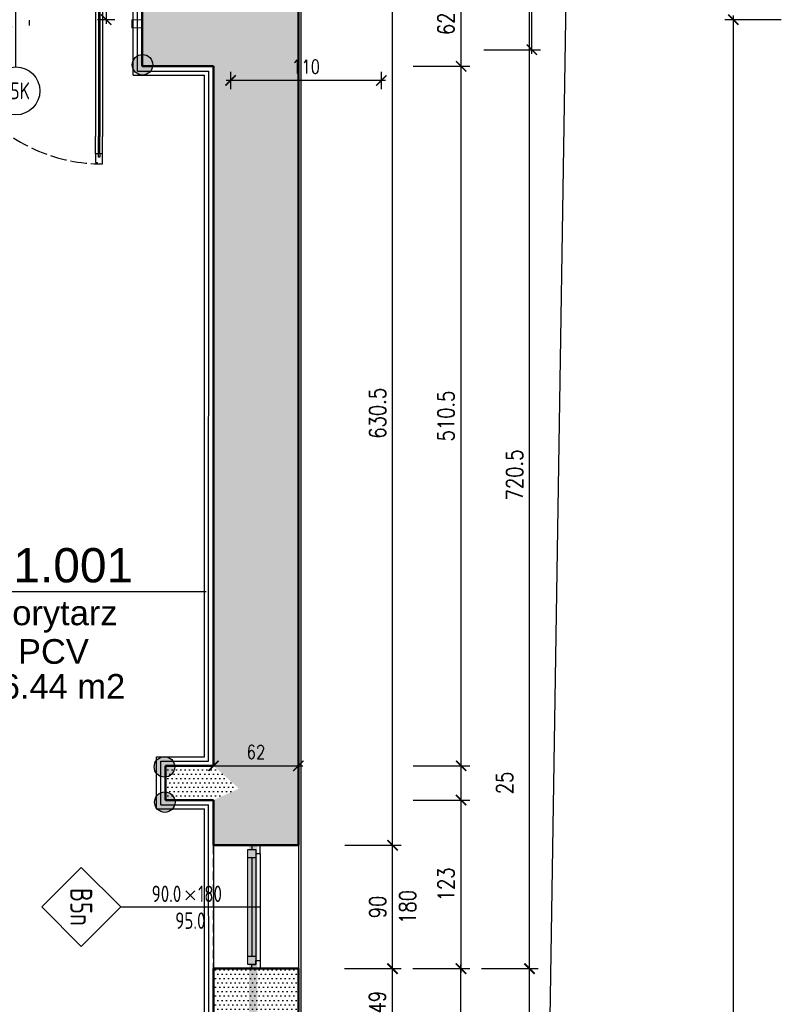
# Model space of a CAD drawing. Header units: millimetres. Extents: x 509 to 7952, y 243 to 5804.
# Tile 27 of 54: x 5450 to 6006, y 1627 to 2345. Entities that reach past the tile are written whole.
import ezdxf
from ezdxf.enums import TextEntityAlignment as Align

# ---------------------------------------------------------------- set-up
doc = ezdxf.new("R2010")
doc.units = ezdxf.units.MM
for name, pattern in [('ACAD_ISO02W100', [15, 12, -3]), ('DIVIDE', [31.75, 12.7, -6.35, 0, -6.35, 0, -6.35]), ('HIDDEN', [9.525, 6.35, -3.175])]:
    doc.linetypes.add(name, pattern=pattern)
for name, color, linetype in [('WK-Drzwi', 9, 'Continuous'), ('WK-EtykDrzwi', 11, 'Continuous'), ('WK-EtykOkna', 11, 'Continuous'), ('WK-EtykPow', 173, 'Continuous'), ('WK-Okna', 143, 'Continuous'), ('WK-Poręcze', 252, 'Continuous'), ('WK-PPoż', 1, 'Continuous'), ('WK-Wymiary', 8, 'Continuous'), ('WK-Ściany', 7, 'Continuous')]:
    doc.layers.add(name, color=color, linetype=linetype)
doc.layers.add('WK-Pomieszczenia', color=173, linetype='Continuous', plot=False)
doc.layers.add('WK-widok', color=8, linetype='Continuous', lineweight=0)
doc.layers.add('WK-Wyburzenia', color=6, linetype='Continuous', lineweight=5)
doc.styles.add('Arial', font='micross.ttf', dxfattribs={"width": 0.9})
doc.styles.add('iso cp', font='isocpeur.ttf')
doc.styles.add('RomanS-Narrow', font='romans.shx', dxfattribs={"width": 0.8})
doc.styles.get("Standard").update_dxf_attribs({"font": 'ARIAL.TTF'})
doc.dimstyles.new('AEC Dimension 1-50', dxfattribs={"dimtxt": 12, "dimasz": 0.075, "dimexe": 6.25, "dimexo": 0, "dimgap": 5, "dimtad": 1, "dimdec": 1, "dimrnd": 0.5, "dimzin": 9, "dimdsep": 46, "dimtxsty": 'RomanS-Narrow', "dimblk": 'ARCHTICK', "dimcen": 0.125, "dimdle": 3.125, "dimclrd": 8, "dimclre": 8, "dimclrt": 256, "dimadec": 1, "dimazin": 0, "dimtfac": 1, "dimtdec": 1, "dimtmove": 2, "dimatfit": 2, "dimfxl": 0, "dimtolj": 1, "dimtzin": 0, "dimarcsym": 0})
doc.dimstyles.get("Standard").update_dxf_attribs({"dimtxt": 0.18, "dimasz": 0.18, "dimexe": 0.18, "dimexo": 0.0625, "dimgap": 0.09, "dimtad": 0, "dimtih": 1, "dimtoh": 1, "dimdec": 4, "dimzin": 0, "dimdsep": 46, "dimtxsty": 'Standard', "dimcen": 0.09, "dimadec": 0, "dimazin": 0, "dimtfac": 1, "dimtdec": 4, "dimtofl": 0, "dimtmove": 0, "dimatfit": 3, "dimfxl": 0, "dimtolj": 1, "dimtzin": 0, "dimarcsym": 0})

# ---------------------------------------------------------------- blocks, each defined once
blk = doc.blocks.new('_ArchTick')
at = {"color": 0, "linetype": 'ByBlock', "const_width": 15}
blk.add_lwpolyline([(-50, -50), (50, 50)], dxfattribs=at)
blk = doc.blocks.new('*D714')
at = {"layer": 'Defpoints', "color": 0}
for p in [(5591.17, 1800.53), (5653.17, 1800.53), (5653.17, 1800.53)]:
    blk.add_point(p, dxfattribs=at)
at = {"layer": 'WK-widok', "color": 8, "lineweight": -2, "ltscale": 1.3}
for p, q in [((5591.17, 1800.53), (5591.17, 1806.78)), ((5653.17, 1800.53), (5653.17, 1806.78)), ((5588.04, 1800.53), (5656.29, 1800.53))]:
    blk.add_line(p, q, dxfattribs=at)
at = {"layer": 'WK-widok', "color": 8, "linetype": 'ByBlock', "lineweight": -2, "xscale": 0.075, "yscale": 0.075, "zscale": 0.075, "rotation": 180}
blk.add_blockref('_ArchTick', (5591.17, 1800.53), dxfattribs=at)
at = {"layer": 'WK-widok', "color": 8, "linetype": 'ByBlock', "lineweight": -2, "xscale": 0.075, "yscale": 0.075, "zscale": 0.075}
blk.add_blockref('_ArchTick', (5653.17, 1800.53), dxfattribs=at)
at = {"layer": 'WK-widok', "color": 7, "insert": (5622.17, 1810.53), "char_height": 10, "attachment_point": 5, "style": 'RomanS-Narrow'}
blk.add_mtext('\\A1;62', dxfattribs=at)
blk = doc.blocks.new('*D715')
at = {"layer": 'Defpoints', "color": 0}
for p in [(5713.67, 2344.87), (5603.67, 2322.96), (5603.67, 2300.53)]:
    blk.add_point(p, dxfattribs=at)
at = {"layer": 'WK-Wymiary', "color": 8, "lineweight": -2, "ltscale": 1.3}
for p, q in [((5603.67, 2306.78), (5603.67, 2294.28)), ((5713.67, 2306.78), (5713.67, 2294.28)), ((5716.79, 2300.53), (5600.54, 2300.53))]:
    blk.add_line(p, q, dxfattribs=at)
at = {"layer": 'WK-Wymiary', "color": 8, "linetype": 'ByBlock', "lineweight": -2, "xscale": 0.075, "yscale": 0.075, "zscale": 0.075, "rotation": 180}
blk.add_blockref('_ArchTick', (5603.67, 2300.53), dxfattribs=at)
at = {"layer": 'WK-Wymiary', "color": 8, "linetype": 'ByBlock', "lineweight": -2, "xscale": 0.075, "yscale": 0.075, "zscale": 0.075}
blk.add_blockref('_ArchTick', (5713.67, 2300.53), dxfattribs=at)
at = {"layer": 'WK-Wymiary', "insert": (5658.67, 2310.53), "char_height": 10, "attachment_point": 5, "style": 'RomanS-Narrow'}
blk.add_mtext('\\A1;110', dxfattribs=at)
blk = doc.blocks.new('*D716')
at = {"layer": 'Defpoints', "color": 0}
for p in [(5553.67, 2416.87), (5512.86, 2344.87), (5713.67, 2344.87)]:
    blk.add_point(p, dxfattribs=at)
at = {"layer": 'WK-Wymiary', "color": 8, "lineweight": -2, "ltscale": 1.3}
for p, q in [((5519.11, 2416.87), (5506.61, 2416.87)), ((5512.86, 2419.99), (5512.86, 2341.74)), ((5519.11, 2344.87), (5506.61, 2344.87))]:
    blk.add_line(p, q, dxfattribs=at)
at = {"layer": 'WK-Wymiary', "color": 8, "linetype": 'ByBlock', "lineweight": -2, "xscale": 0.075, "yscale": 0.075, "zscale": 0.075}
for p, rotation in [((5512.86, 2416.87), 90), ((5512.86, 2344.87), 270)]:
    blk.add_blockref('_ArchTick', p, dxfattribs=dict(at, rotation=rotation))
at = {"layer": 'WK-Wymiary', "insert": (5502.86, 2380.87), "char_height": 10, "attachment_point": 5, "rotation": 90, "style": 'RomanS-Narrow'}
blk.add_mtext('\\A1;72', dxfattribs=at)
blk = doc.blocks.new('L2')
at = {"color": 8}
for p, q in [((7.5, 5), (20, 5)), ((7.5, 0), (20, 0))]:
    blk.add_line(p, q, dxfattribs=at)
at = {"color": 4}
for p, q in [((7.5, 3), (20, 3)), ((7.5, 2), (20, 2))]:
    blk.add_line(p, q, dxfattribs=at)
blk.add_lwpolyline([(0, 1), (0, 5), (7.5, 5), (7.5, 3), (5, 3), (5, 2), (7.5, 2), (7.5, 0), (1, 0), (1, 1)], close=True)
blk = doc.blocks.new('L3')
for p, q in [((-22.5, -0.5), (-22.5, 0.5)), ((22.5, -0.5), (22.5, 0.5))]:
    blk.add_line(p, q)
at = {"color": 8}
for p, q in [((-15, 2.5), (15, 2.5)), ((-15, -2.5), (15, -2.5))]:
    blk.add_line(p, q, dxfattribs=at)
at = {"color": 4}
for p, q in [((-15, 0.5), (15, 0.5)), ((-15, 0.5), (15, 0.5)), ((-15, -0.5), (15, -0.5)), ((-15, -0.5), (15, -0.5))]:
    blk.add_line(p, q, dxfattribs=at)
blk = doc.blocks.new('WK_Pow_tag_01_50')
at = {"color": 0, "linetype": 'ByBlock'}
blk.add_line((-2.789, 0), (2.789, 0), dxfattribs=at)
at = {"color": 0, "linetype": 'ByBlock', "style": 'Arial'}
for tag, height, p in [('POWIERZCHNIE:NUMERAUTO', 0.625, (0.071, 0.482)), ('POWIERZCHNIE:NAZWA', 0.45, (0, -0.455)), ('POWIERZCHNIE_WYKOŃCZENIE:POSADZKA', 0.45, (0, -1.091)), ('POWIERZCHNIE_STYL:POWOBLICZ', 0.45, (0, -1.728))]:
    blk.add_attdef(tag, text='', height=height, dxfattribs=at).set_placement(p, align=Align.MIDDLE)
blk = doc.blocks.new('*D891')
at = {"layer": 'Defpoints', "color": 0}
for p in [(5970.63, 2344.87), (6005.63, 2344.87), (5935.63, 793.92)]:
    blk.add_point(p, dxfattribs=at)
at = {"layer": 'WK-Wymiary', "color": 8, "linetype": 'Continuous', "lineweight": -2, "ltscale": 1.3}
for p, q in [((6005.63, 2344.87), (5964.38, 2344.87)), ((5970.63, 790.8), (5970.63, 2347.99)), ((5935.63, 793.92), (5976.88, 793.92))]:
    blk.add_line(p, q, dxfattribs=at)
at = {"layer": 'WK-Wymiary', "color": 8, "linetype": 'ByBlock', "lineweight": -2, "xscale": 0.075, "yscale": 0.075, "zscale": 0.075}
for p, rotation in [((5970.63, 2344.87), 90), ((5970.63, 793.92), 270)]:
    blk.add_blockref('_ArchTick', p, dxfattribs=dict(at, rotation=rotation))
at = {"layer": 'WK-Wymiary', "lineweight": -3, "insert": (5959.63, 1569.4), "char_height": 12, "attachment_point": 5, "rotation": 90, "style": 'RomanS-Narrow'}
blk.add_mtext('\\A1;\\A1;1551', dxfattribs=at)
blk = doc.blocks.new('*D911')
at = {"layer": 'Defpoints', "color": 0}
for p in [(5788.58, 2401.87), (5823.58, 2401.87), (5788.58, 2322.96)]:
    blk.add_point(p, dxfattribs=at)
at = {"layer": 'WK-Wymiary', "color": 8, "linetype": 'Continuous', "lineweight": -2, "ltscale": 1.3}
for p, q in [((5788.58, 2401.87), (5829.83, 2401.87)), ((5823.58, 2319.84), (5823.58, 2404.99)), ((5788.58, 2322.96), (5829.83, 2322.96))]:
    blk.add_line(p, q, dxfattribs=at)
at = {"layer": 'WK-Wymiary', "color": 8, "linetype": 'ByBlock', "lineweight": -2, "xscale": 0.075, "yscale": 0.075, "zscale": 0.075}
for p, rotation in [((5823.58, 2401.87), 90), ((5823.58, 2322.96), 270)]:
    blk.add_blockref('_ArchTick', p, dxfattribs=dict(at, rotation=rotation))
at = {"layer": 'WK-Wymiary', "lineweight": -3, "insert": (5812.58, 2362.42), "char_height": 12, "attachment_point": 5, "rotation": 90, "style": 'RomanS-Narrow'}
blk.add_mtext('\\A1;\\A1;79', dxfattribs=at)
blk = doc.blocks.new('WK_Door_Tag_02_50L')
at = {"color": 0, "linetype": 'ByBlock', "lineweight": -2}
blk.add_line((0, 0), (0, 2.75), dxfattribs=at)
blk.add_circle((0, -0.5), 0.5, dxfattribs=at)
at = {"color": 0, "linetype": 'ByBlock', "lineweight": -2, "style": 'RomanS-Narrow', "width": 0.75}
for tag, p in [('DRZWI_OBIEKTY:WYPOSAZENIESAMOZAMYKACZ', (0.1, 2.031)), ('DRZWI_OBIEKTY:WYPOSAZENIEKRATKAWENT', (0.1, 1.781)), ('DRZWI_OBIEKTY:KONTROLADOSTĘPU', (0.1, 2.28)), ('DRZWI_STYL:KLASAPPOŻ', (0.1, 0.839))]:
    blk.add_attdef(tag, text='', height=0.3, rotation=90, dxfattribs=at).set_placement(p, align=Align.TOP_LEFT)
for tag, p in [('DRZWI_STYL:KIERUNEKOTWIERANIAZNAK', (-0.1, 0.214)), ('DRZWI_STYL:ROZMIAR', (-0.1, 0.464))]:
    blk.add_attdef(tag, p, '', height=0.3, rotation=90, dxfattribs=at)
at = {"color": 0, "linetype": 'ByBlock', "lineweight": -2, "style": 'RomanS-Narrow', "width": 0.75, "flags": 4}
blk.add_attdef('DRZWI_OBIEKTY:SYMBOL', text='', height=0.35, rotation=360, dxfattribs=at).set_placement((0, -0.5), align=Align.MIDDLE_CENTER)
blk = doc.blocks.new('WK_WindowTag01_50_L')
for p, q in [((0, -2.543), (0, 0)), ((-0.296, -1.19), (-0.133, -1.353)), ((-0.133, -1.19), (-0.296, -1.353))]:
    blk.add_line(p, q)
blk.add_lwpolyline([(0, -2.543), (0.719, -3.262), (0, -3.981), (-0.719, -3.262)], close=True)
at = {"color": 0, "linetype": 'ByBlock', "lineweight": -2, "style": 'RomanS-Narrow', "width": 0.75}
blk.add_attdef('OKNA_OBIEKTY:WYSOKOŚĆ', text='', height=0.3, rotation=90, dxfattribs=at).set_placement((0, -1.131), align=Align.BOTTOM_LEFT)
blk.add_attdef('OKNA_OBIEKTY:PARAPET', text='', height=0.3, rotation=90, dxfattribs=at).set_placement((0.099, -1.271), align=Align.TOP_CENTER)
blk.add_attdef('OKNA_OBIEKTY:SZEROKOŚĆ', text='', height=0.3, rotation=90, dxfattribs=at).set_placement((0, -1.437), align=Align.BOTTOM_RIGHT)
at = {"color": 0, "linetype": 'ByBlock', "lineweight": -2, "style": 'RomanS-Narrow', "width": 0.75, "flags": 8}
blk.add_attdef('OKNA_OBIEKTY:SYMBOL', text='', height=0.4, dxfattribs=at).set_placement((0, -3.262), align=Align.MIDDLE)
blk = doc.blocks.new('*D1020')
at = {"layer": 'Defpoints', "color": 0}
for p in [(5686.95, 1742.53), (5721.95, 1742.53), (5686.95, 1652.53)]:
    blk.add_point(p, dxfattribs=at)
at = {"layer": 'WK-Wymiary', "color": 8, "linetype": 'Continuous', "lineweight": -2, "ltscale": 1.3}
for p, q in [((5721.95, 1649.41), (5721.95, 1745.66)), ((5686.95, 1742.53), (5728.2, 1742.53)), ((5686.95, 1652.53), (5728.2, 1652.53))]:
    blk.add_line(p, q, dxfattribs=at)
at = {"layer": 'WK-Wymiary', "color": 8, "linetype": 'ByBlock', "lineweight": -2, "xscale": 0.075, "yscale": 0.075, "zscale": 0.075}
for p, rotation in [((5721.95, 1742.53), 90), ((5721.95, 1652.53), 270)]:
    blk.add_blockref('_ArchTick', p, dxfattribs=dict(at, rotation=rotation))
at = {"layer": 'WK-Wymiary', "lineweight": -3, "insert": (5710.95, 1697.53), "char_height": 12, "attachment_point": 5, "rotation": 90, "style": 'RomanS-Narrow'}
blk.add_mtext('\\A1;\\A1;90', dxfattribs=at)
blk = doc.blocks.new('*D1021')
at = {"layer": 'Defpoints', "color": 0}
for p in [(5686.95, 2372.87), (5721.95, 2372.87), (5686.95, 1742.53)]:
    blk.add_point(p, dxfattribs=at)
at = {"layer": 'WK-Wymiary', "color": 8, "linetype": 'Continuous', "lineweight": -2, "ltscale": 1.3}
for p, q in [((5686.95, 2372.87), (5728.2, 2372.87)), ((5721.95, 1739.41), (5721.95, 2375.99)), ((5686.95, 1742.53), (5728.2, 1742.53))]:
    blk.add_line(p, q, dxfattribs=at)
at = {"layer": 'WK-Wymiary', "color": 8, "linetype": 'ByBlock', "lineweight": -2, "xscale": 0.075, "yscale": 0.075, "zscale": 0.075}
for p, rotation in [((5721.95, 2372.87), 90), ((5721.95, 1742.53), 270)]:
    blk.add_blockref('_ArchTick', p, dxfattribs=dict(at, rotation=rotation))
at = {"layer": 'WK-Wymiary', "lineweight": -3, "insert": (5710.95, 2057.7), "char_height": 12, "attachment_point": 5, "rotation": 90, "style": 'RomanS-Narrow'}
blk.add_mtext('\\A1;\\A1;630.5', dxfattribs=at)
blk = doc.blocks.new('*D1022')
at = {"layer": 'Defpoints', "color": 0}
for p in [(5736.95, 1775.53), (5771.95, 1775.53), (5736.95, 1652.53)]:
    blk.add_point(p, dxfattribs=at)
at = {"layer": 'WK-Wymiary', "color": 8, "linetype": 'Continuous', "lineweight": -2, "ltscale": 1.3}
for p, q in [((5736.95, 1775.53), (5778.2, 1775.53)), ((5771.95, 1649.41), (5771.95, 1778.66)), ((5736.95, 1652.53), (5778.2, 1652.53))]:
    blk.add_line(p, q, dxfattribs=at)
at = {"layer": 'WK-Wymiary', "color": 8, "linetype": 'ByBlock', "lineweight": -2, "xscale": 0.075, "yscale": 0.075, "zscale": 0.075}
for p, rotation in [((5771.95, 1775.53), 90), ((5771.95, 1652.53), 270)]:
    blk.add_blockref('_ArchTick', p, dxfattribs=dict(at, rotation=rotation))
at = {"layer": 'WK-Wymiary', "lineweight": -3, "insert": (5760.95, 1714.03), "char_height": 12, "attachment_point": 5, "rotation": 90, "style": 'RomanS-Narrow'}
blk.add_mtext('\\A1;\\A1;123', dxfattribs=at)
blk = doc.blocks.new('*D1023')
at = {"layer": 'Defpoints', "color": 0}
for p in [(5736.95, 1800.53), (5771.95, 1800.53), (5736.95, 1775.53)]:
    blk.add_point(p, dxfattribs=at)
at = {"layer": 'WK-Wymiary', "color": 8, "linetype": 'Continuous', "lineweight": -2, "ltscale": 1.3}
for p, q in [((5771.95, 1772.41), (5771.95, 1803.66)), ((5736.95, 1800.53), (5778.2, 1800.53)), ((5736.95, 1775.53), (5778.2, 1775.53))]:
    blk.add_line(p, q, dxfattribs=at)
at = {"layer": 'WK-Wymiary', "color": 8, "linetype": 'ByBlock', "lineweight": -2, "xscale": 0.075, "yscale": 0.075, "zscale": 0.075}
for p, rotation in [((5771.95, 1800.53), 90), ((5771.95, 1775.53), 270)]:
    blk.add_blockref('_ArchTick', p, dxfattribs=dict(at, rotation=rotation))
at = {"layer": 'WK-Wymiary', "lineweight": -3, "insert": (5803.7, 1788.03), "char_height": 12, "attachment_point": 5, "rotation": 90, "style": 'RomanS-Narrow'}
blk.add_mtext('\\A1;\\A1;25', dxfattribs=at)
blk = doc.blocks.new('*D1024')
at = {"layer": 'Defpoints', "color": 0}
for p in [(5736.95, 2310.87), (5771.95, 2310.87), (5736.95, 1800.53)]:
    blk.add_point(p, dxfattribs=at)
at = {"layer": 'WK-Wymiary', "color": 8, "linetype": 'Continuous', "lineweight": -2, "ltscale": 1.3}
for p, q in [((5771.95, 1797.41), (5771.95, 2313.99)), ((5736.95, 2310.87), (5778.2, 2310.87)), ((5736.95, 1800.53), (5778.2, 1800.53))]:
    blk.add_line(p, q, dxfattribs=at)
at = {"layer": 'WK-Wymiary', "color": 8, "linetype": 'ByBlock', "lineweight": -2, "xscale": 0.075, "yscale": 0.075, "zscale": 0.075}
for p, rotation in [((5771.95, 2310.87), 90), ((5771.95, 1800.53), 270)]:
    blk.add_blockref('_ArchTick', p, dxfattribs=dict(at, rotation=rotation))
at = {"layer": 'WK-Wymiary', "lineweight": -3, "insert": (5760.95, 2055.7), "char_height": 12, "attachment_point": 5, "rotation": 90, "style": 'RomanS-Narrow'}
blk.add_mtext('\\A1;\\A1;510.5', dxfattribs=at)
blk = doc.blocks.new('*D1025')
at = {"layer": 'Defpoints', "color": 0}
for p in [(5736.95, 2372.87), (5771.95, 2372.87), (5736.95, 2310.87)]:
    blk.add_point(p, dxfattribs=at)
at = {"layer": 'WK-Wymiary', "color": 8, "linetype": 'Continuous', "lineweight": -2, "ltscale": 1.3}
for p, q in [((5736.95, 2372.87), (5778.2, 2372.87)), ((5771.95, 2307.74), (5771.95, 2375.99)), ((5736.95, 2310.87), (5778.2, 2310.87))]:
    blk.add_line(p, q, dxfattribs=at)
at = {"layer": 'WK-Wymiary', "color": 8, "linetype": 'ByBlock', "lineweight": -2, "xscale": 0.075, "yscale": 0.075, "zscale": 0.075}
for p, rotation in [((5771.95, 2372.87), 90), ((5771.95, 2310.87), 270)]:
    blk.add_blockref('_ArchTick', p, dxfattribs=dict(at, rotation=rotation))
at = {"layer": 'WK-Wymiary', "lineweight": -3, "insert": (5760.95, 2341.87), "char_height": 12, "attachment_point": 5, "rotation": 90, "style": 'RomanS-Narrow'}
blk.add_mtext('\\A1;\\A1;62', dxfattribs=at)
blk = doc.blocks.new('*D1026')
at = {"layer": 'Defpoints', "color": 0}
for p in [(5786.95, 2372.87), (5821.95, 2372.87), (5786.95, 1652.53)]:
    blk.add_point(p, dxfattribs=at)
at = {"layer": 'WK-Wymiary', "color": 8, "linetype": 'Continuous', "lineweight": -2, "ltscale": 1.3}
for p, q in [((5786.95, 2372.87), (5828.2, 2372.87)), ((5821.95, 1649.41), (5821.95, 2375.99)), ((5786.95, 1652.53), (5828.2, 1652.53))]:
    blk.add_line(p, q, dxfattribs=at)
at = {"layer": 'WK-Wymiary', "color": 8, "linetype": 'ByBlock', "lineweight": -2, "xscale": 0.075, "yscale": 0.075, "zscale": 0.075}
for p, rotation in [((5821.95, 2372.87), 90), ((5821.95, 1652.53), 270)]:
    blk.add_blockref('_ArchTick', p, dxfattribs=dict(at, rotation=rotation))
at = {"layer": 'WK-Wymiary', "lineweight": -3, "insert": (5810.95, 2012.7), "char_height": 12, "attachment_point": 5, "rotation": 90, "style": 'RomanS-Narrow'}
blk.add_mtext('\\A1;\\A1;720.5', dxfattribs=at)
blk = doc.blocks.new('*D1030')
at = {"layer": 'Defpoints', "color": 0}
for p in [(5686.73, 1652.53), (5721.73, 1652.53), (5686.73, 1603.65)]:
    blk.add_point(p, dxfattribs=at)
at = {"layer": 'WK-Wymiary', "color": 8, "linetype": 'Continuous', "lineweight": -2, "ltscale": 1.3}
for p, q in [((5686.73, 1652.53), (5727.98, 1652.53)), ((5721.73, 1600.53), (5721.73, 1655.66)), ((5686.73, 1603.65), (5727.98, 1603.65))]:
    blk.add_line(p, q, dxfattribs=at)
at = {"layer": 'WK-Wymiary', "color": 8, "linetype": 'ByBlock', "lineweight": -2, "xscale": 0.075, "yscale": 0.075, "zscale": 0.075}
for p, rotation in [((5721.73, 1652.53), 89.99901328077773), ((5721.73, 1603.65), 269.9990132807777)]:
    blk.add_blockref('_ArchTick', p, dxfattribs=dict(at, rotation=rotation))
at = {"layer": 'WK-Wymiary', "lineweight": -3, "insert": (5710.73, 1628.09), "char_height": 12, "attachment_point": 5, "rotation": 89.99901, "style": 'RomanS-Narrow'}
blk.add_mtext('\\A1;\\A1;49', dxfattribs=at)
blk = doc.blocks.new('*D1031')
at = {"layer": 'Defpoints', "color": 0}
for p in [(5736.73, 1652.53), (5771.73, 1652.53), (5736.73, 1368.65)]:
    blk.add_point(p, dxfattribs=at)
at = {"layer": 'WK-Wymiary', "color": 8, "linetype": 'Continuous', "lineweight": -2, "ltscale": 1.3}
for p, q in [((5736.73, 1652.53), (5777.98, 1652.53)), ((5771.73, 1365.53), (5771.73, 1655.66)), ((5736.73, 1368.65), (5777.98, 1368.65))]:
    blk.add_line(p, q, dxfattribs=at)
at = {"layer": 'WK-Wymiary', "color": 8, "linetype": 'ByBlock', "lineweight": -2, "xscale": 0.075, "yscale": 0.075, "zscale": 0.075}
for p, rotation in [((5771.73, 1652.53), 89.99901328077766), ((5771.73, 1368.65), 269.9990132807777)]:
    blk.add_blockref('_ArchTick', p, dxfattribs=dict(at, rotation=rotation))
at = {"layer": 'WK-Wymiary', "lineweight": -3, "insert": (5760.73, 1510.59), "char_height": 12, "attachment_point": 5, "rotation": 89.99901, "style": 'RomanS-Narrow'}
blk.add_mtext('\\A1;\\A1;284', dxfattribs=at)
blk = doc.blocks.new('*D1032')
at = {"layer": 'Defpoints', "color": 0}
for p in [(5786.73, 1652.53), (5821.73, 1652.53), (5786.73, 1368.65)]:
    blk.add_point(p, dxfattribs=at)
at = {"layer": 'WK-Wymiary', "color": 8, "linetype": 'Continuous', "lineweight": -2, "ltscale": 1.3}
for p, q in [((5786.73, 1652.53), (5827.98, 1652.53)), ((5821.73, 1365.53), (5821.73, 1655.65)), ((5786.73, 1368.65), (5827.98, 1368.65))]:
    blk.add_line(p, q, dxfattribs=at)
at = {"layer": 'WK-Wymiary', "color": 8, "linetype": 'ByBlock', "lineweight": -2, "xscale": 0.075, "yscale": 0.075, "zscale": 0.075}
for p, rotation in [((5821.73, 1652.53), 89.99901328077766), ((5821.73, 1368.65), 269.9990132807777)]:
    blk.add_blockref('_ArchTick', p, dxfattribs=dict(at, rotation=rotation))
at = {"layer": 'WK-Wymiary', "lineweight": -3, "insert": (5810.73, 1510.59), "char_height": 12, "attachment_point": 5, "rotation": 89.99901, "style": 'RomanS-Narrow'}
blk.add_mtext('\\A1;\\A1;284', dxfattribs=at)

msp = doc.modelspace()

# ---------------------------------------------------------------- hatches: boundary and pattern name
at = {"layer": 'WK-Poręcze'}
for points in [[(5546.9, 2311.97, 1), (5531.92, 2311.97, 1)], [(5562.88, 1799.74, 1), (5547.9, 1799.74, 1)], [(5563.14, 1774.01, 1), (5548.17, 1774.01, 1)]]:
    msp.add_hatch(color=253, dxfattribs=at).paths.add_polyline_path(points)
at = {"layer": 'WK-Ściany', "linetype": 'Continuous', "lineweight": -3}
h = msp.add_hatch(dxfattribs=at)
h.set_pattern_fill('DOTS', color=253, scale=2, style=0)
h.set_pattern_definition([(360, (534.9164, 699.143), (1.5875, 3.175), [0, -3.175])])
h.paths.add_polyline_path([(4989.28, 2310.87), (4993.28, 2330.54), (4989.28, 2372.87), (4674.28, 2372.87), (4679.28, 2330.29), (4689.28, 2310.87)], flags=0)
h.paths.add_polyline_path([(4674.28, 2310.87), (4679.28, 2330.29), (4674.28, 2372.87), (4399.17, 2372.87), (4399.17, 2310.87)], flags=0)
h.paths.add_polyline_path([(5153.58, 2310.87), (5157.58, 2330.54), (5153.58, 2372.87), (4989.28, 2372.87), (4993.28, 2330.54), (5001.28, 2310.87)], flags=0)
h.paths.add_polyline_path([(5591.17, 2310.87), (5653.17, 2372.87), (5539.17, 2372.87), (5539.17, 2310.87)], flags=0)
h.paths.add_polyline_path([(5339.17, 2310.87), (5339.17, 2372.87), (5319.17, 2372.87), (5323.17, 2330.54), (5331.17, 2310.87)], flags=0)
h.paths.add_polyline_path([(5319.17, 2310.87), (5323.17, 2330.54), (5319.17, 2372.87), (5153.58, 2372.87), (5157.58, 2330.54), (5165.58, 2310.87)], flags=0)
h = msp.add_hatch(dxfattribs=at)
h.set_pattern_fill('DOTS', color=253, scale=2, style=0)
h.set_pattern_definition([(360, (534.9164, 699.143), (1.5875, 3.175), [0, -3.175])])
h.paths.add_polyline_path([(5591.17, 1742.53), (5653.17, 1742.53), (5653.17, 1775.53), (5609.76, 1783.87), (5591.17, 1775.53)], flags=0)
h.paths.add_polyline_path([(5591.17, 1800.53), (5609.76, 1783.87), (5653.17, 1775.53), (5653.17, 2372.87), (5591.17, 2310.87)], flags=0)
h = msp.add_hatch(dxfattribs=at)
h.set_pattern_fill('DOTS', color=253, scale=2, style=0)
h.set_pattern_definition([(0, (534.9164, 699.143), (1.5875, 3.175), [0, -3.175])])
h.paths.add_polyline_path([(5556.17, 1800.53), (5556.17, 1775.53), (5591.17, 1775.53), (5609.76, 1783.87), (5591.17, 1800.53)], flags=0)
h = msp.add_hatch(dxfattribs=at)
h.set_pattern_fill('DOTS', color=253, scale=2, style=0)
h.set_pattern_definition([(360, (534.9164, 699.143), (1.5875, 3.175), [0, -3.175])])
h.paths.add_polyline_path([(5591.17, 1458.66), (5653.17, 1458.66), (5653.17, 1513.65), (5591.17, 1513.66)], flags=0)
h.paths.add_polyline_path([(5591.17, 1603.66), (5653.17, 1603.65), (5653.17, 1652.53), (5591.18, 1652.53)], flags=0)

# ---------------------------------------------------------------- linework, layer by layer
msp.add_lwpolyline([(5649.17, 4008.87), (5873.58, 3971.84), (5816.57, 330.7), (1541.54, 330.7), (1541.54, 2778.64), (4012.25, 2778.64), (4012.25, 3854.59), (4389.17, 3988.87), (5649.17, 4008.87)])
at = {"layer": 'WK-Drzwi', "color": 8, "linetype": 'ACAD_ISO02W100', "lineweight": -3}
msp.add_arc((5510.18, 2359.62), 120, 180, 270, dxfattribs=at)
at = {"layer": 'WK-Okna', "color": 143, "linetype": 'Continuous', "lineweight": -3}
for p, q in [((5591.17, 1742.53), (5591.17, 1652.53)), ((5653.17, 1742.53), (5653.17, 1652.53)), ((5616.17, 1733.53), (5622.17, 1733.53)), ((5619.17, 1733.53), (5619.17, 1661.53)), ((5625.17, 1736.53), (5625.17, 1658.53)), ((5616.17, 1661.53), (5622.17, 1661.53))]:
    msp.add_line(p, q, dxfattribs=at)
for points in [[(5616.17, 1739.53), (5622.17, 1739.53), (5622.17, 1655.53), (5616.17, 1655.53)], [(5625.17, 1736.53), (5625.17, 1742.53), (5619.17, 1742.53), (5619.17, 1739.53), (5622.17, 1739.53), (5622.17, 1736.53)], [(5625.17, 1658.53), (5625.17, 1652.53), (5619.17, 1652.53), (5619.17, 1655.53), (5622.17, 1655.53), (5622.17, 1658.53)]]:
    msp.add_lwpolyline(points, close=True, dxfattribs=at)
at = {"layer": 'WK-Pomieszczenia', "color": 173, "linetype": 'HIDDEN', "lineweight": -3}
for p, q in [((5539.17, 2310.87), (5539.39, 2356.87)), ((5591.17, 2310.87), (5539.17, 2310.87)), ((5591.17, 1800.53), (5591.17, 2310.87)), ((5556.17, 1775.53), (5556.17, 1800.53)), ((5556.17, 1800.53), (5591.17, 1800.53)), ((5591.17, 1775.53), (5556.17, 1775.53)), ((5591.15, 1326.56), (5591.17, 1775.53))]:
    msp.add_line(p, q, dxfattribs=at)
at = {"layer": 'WK-Poręcze', "color": 252, "linetype": 'Continuous', "lineweight": -3}
for p, q in [((5532.67, 2304.37), (5532.64, 2350.37)), ((5535.67, 2307.37), (5535.63, 2353.37)), ((5535.67, 2307.37), (5587.68, 2307.37)), ((5587.67, 1804.03), (5587.68, 2307.37)), ((5532.67, 2304.37), (5584.68, 2304.37)), ((5584.67, 1807.03), (5584.68, 2304.37)), ((5549.67, 1807.03), (5584.67, 1807.03)), ((5549.67, 1769.03), (5549.67, 1807.03)), ((5552.67, 1772.03), (5552.67, 1804.03)), ((5552.67, 1804.03), (5587.67, 1804.03)), ((5549.67, 1769.03), (5584.67, 1769.03)), ((5552.67, 1772.03), (5587.67, 1772.03)), ((5584.68, 1494.53), (5584.67, 1769.03)), ((5587.68, 1494.53), (5587.67, 1772.03))]:
    msp.add_line(p, q, dxfattribs=at)
at = {"layer": 'WK-Poręcze', "color": 253}
for centre in [(5539.41, 2311.97), (5555.39, 1799.74), (5555.66, 1774.01)]:
    msp.add_circle(centre, 7.49, dxfattribs=at)
at = {"layer": 'WK-PPoż', "color": 1, "linetype": 'DIVIDE', "const_width": 6}
msp.add_lwpolyline([(5620.17, 2670.58), (5620.17, 441.78)], dxfattribs=at)
at = {"layer": 'WK-Wyburzenia', "color": 6, "linetype": 'Continuous', "lineweight": 5}
msp.add_lwpolyline([(5531.67, 2338.87), (5539.17, 2338.87), (5539.17, 2344.87), (5531.67, 2344.87)], close=True, dxfattribs=at)
at = {"layer": 'WK-Wymiary', "ltscale": 1.3}
msp.add_lwpolyline([(5653.17, 793.92), (5655.17, 793.92), (5655.17, 2370.87)], dxfattribs=at)
at = {"layer": 'WK-Ściany', "color": 7, "linetype": 'Continuous', "lineweight": 50}
for p, q in [((5539.17, 2372.87), (5539.17, 2310.87)), ((5653.17, 1742.53), (5653.17, 2372.87)), ((5539.17, 2310.87), (5591.17, 2310.87)), ((5591.17, 2310.87), (5591.17, 1800.53)), ((5556.17, 1800.53), (5556.17, 1775.53)), ((5591.17, 1800.53), (5556.17, 1800.53)), ((5556.17, 1775.53), (5591.17, 1775.53)), ((5591.17, 1775.53), (5591.17, 1742.53)), ((5591.17, 1742.53), (5653.17, 1742.53)), ((5591.18, 1652.53), (5591.17, 1603.66)), ((5653.17, 1652.53), (5591.18, 1652.53)), ((5653.17, 1603.65), (5653.17, 1652.53))]:
    msp.add_line(p, q, dxfattribs=at)

# ---------------------------------------------------------------- block references
at = {"layer": 'WK-Drzwi', "color": 9, "linetype": 'ACAD_ISO02W100', "lineweight": -3, "rotation": 270.0000000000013}
msp.add_blockref('L2', (5505.18, 2359.62), dxfattribs=at)
at = {"layer": 'WK-Drzwi', "color": 9, "linetype": 'ACAD_ISO02W100', "lineweight": -3, "xscale": 2.666666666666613, "rotation": 270.0000000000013}
msp.add_blockref('L3', (5507.68, 2299.62), dxfattribs=at)
at = {"layer": 'WK-Drzwi', "color": 9, "linetype": 'ACAD_ISO02W100', "lineweight": -3, "extrusion": (0, 0, -1), "zscale": -1, "rotation": 89.99999999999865}
msp.add_blockref('L2', (-5505.18, 2239.62), dxfattribs=at)
at = {"layer": 'WK-EtykDrzwi', "color": 11, "linetype": 'Continuous', "lineweight": -3, "ltscale": 1.3}
ref = msp.add_blockref('WK_Door_Tag_02_50L', (5446.96, 2310.45), dxfattribs=dict(at, xscale=35, yscale=35, zscale=35))
ref.add_attrib('DRZWI_OBIEKTY:KONTROLADOSTĘPU', '--', dxfattribs={"layer": '0', "color": 0, "linetype": 'ByBlock', "lineweight": -2, "height": 10.5, "rotation": 90, "style": 'iso cp', "width": 0.75}).set_placement((5450.46, 2390.26), align=Align.TOP_LEFT)
ref.add_attrib('DRZWI_STYL:KIERUNEKOTWIERANIAZNAK', 'P', (5443.46, 2317.95), dxfattribs={"layer": '0', "color": 0, "linetype": 'ByBlock', "lineweight": -2, "height": 10.5, "rotation": 90, "style": 'iso cp', "width": 0.75})
ref.add_attrib('DRZWI_STYL:KLASAPPOŻ', '-', dxfattribs={"layer": '0', "color": 0, "linetype": 'ByBlock', "lineweight": -2, "height": 10.5, "rotation": 90, "style": 'iso cp', "width": 0.75}).set_placement((5450.46, 2339.83), align=Align.TOP_LEFT)
ref.add_attrib('DRZWI_STYL:ROZMIAR', '30(120) x 200', (5443.46, 2326.7), dxfattribs={"layer": '0', "color": 0, "linetype": 'ByBlock', "lineweight": -2, "height": 10.5, "rotation": 90, "style": 'iso cp', "width": 0.75})
ref.add_attrib('DRZWI_OBIEKTY:WYPOSAZENIESAMOZAMYKACZ', '-', dxfattribs={"layer": '0', "color": 0, "linetype": 'ByBlock', "lineweight": -2, "height": 10.5, "rotation": 90, "style": 'iso cp', "width": 0.75}).set_placement((5450.46, 2381.52), align=Align.TOP_LEFT)
ref.add_attrib('DRZWI_OBIEKTY:WYPOSAZENIEKRATKAWENT', '-', dxfattribs={"layer": '0', "color": 0, "linetype": 'ByBlock', "lineweight": -2, "height": 10.5, "rotation": 90, "style": 'iso cp', "width": 0.75}).set_placement((5450.46, 2372.77), align=Align.TOP_LEFT)
ref.add_attrib('DRZWI_OBIEKTY:SYMBOL', '05K', dxfattribs={"layer": '0', "color": 0, "linetype": 'ByBlock', "lineweight": -2, "height": 12.25, "style": 'iso cp', "width": 0.75}).set_placement((5446.96, 2292.95), align=Align.MIDDLE_CENTER)
at = {"layer": 'WK-EtykOkna', "color": 11, "linetype": 'Continuous', "lineweight": -3, "ltscale": 1.3}
ref = msp.add_blockref('WK_WindowTag01_50_L', (5625.17, 1697.53), dxfattribs=dict(at, xscale=40, yscale=40, zscale=40, rotation=270))
ref.add_attrib('OKNA_OBIEKTY:SYMBOL', 'B5n', dxfattribs={"layer": '0', "color": 0, "linetype": 'ByBlock', "lineweight": -2, "height": 16, "rotation": 270, "style": 'iso cp', "width": 0.75}).set_placement((5494.69, 1697.53), align=Align.MIDDLE)
ref.add_attrib('OKNA_OBIEKTY:SZEROKOŚĆ', '90.0', dxfattribs={"layer": '0', "color": 0, "linetype": 'ByBlock', "lineweight": -2, "height": 12, "style": 'iso cp', "width": 0.75}).set_placement((5567.7, 1697.53), align=Align.BOTTOM_RIGHT)
ref.add_attrib('OKNA_OBIEKTY:WYSOKOŚĆ', '180', dxfattribs={"layer": '0', "color": 0, "linetype": 'ByBlock', "lineweight": -2, "height": 12, "style": 'iso cp', "width": 0.75}).set_placement((5579.93, 1697.53), align=Align.BOTTOM_LEFT)
ref.add_attrib('OKNA_OBIEKTY:PARAPET', '95.0', dxfattribs={"layer": '0', "color": 0, "linetype": 'ByBlock', "lineweight": -2, "height": 12, "style": 'iso cp', "width": 0.75}).set_placement((5574.31, 1693.56), align=Align.TOP_CENTER)
at = {"layer": 'WK-EtykPow', "color": 173, "linetype": 'Continuous', "lineweight": -3, "ltscale": 1.3, "xscale": 40, "yscale": 40, "zscale": 40}
msp.add_blockref('WK_Pow_tag_01_50', (5474.37, 1927.59), dxfattribs=at).add_auto_attribs({'POWIERZCHNIE_WYKOŃCZENIE:POSADZKA': 'PCV', 'POWIERZCHNIE:NUMERAUTO': 'B1.001', 'POWIERZCHNIE:NAZWA': 'Korytarz', 'POWIERZCHNIE_STYL:POWOBLICZ': '26.44 m2'})

# ---------------------------------------------------------------- texts
at = {"layer": 'WK-Wymiary', "color": 8, "linetype": 'Continuous', "lineweight": -3, "insert": (5726.95, 1697.53), "char_height": 12, "attachment_point": 2, "rotation": 90, "style": 'RomanS-Narrow'}
msp.add_mtext('\\A1;180', dxfattribs=at)

# ---------------------------------------------------------------- dimensions: what is measured, and where the dimension line sits
at = {"layer": 'WK-widok', "ltscale": 1.3}
dim = msp.add_linear_dim(base=(5653.17, 1800.53), p1=(5591.17, 1800.53), p2=(5653.17, 1800.53), dimstyle='Standard', override={"dimtxt": 10, "dimasz": 0.075, "dimexe": 6.25, "dimexo": 0, "dimgap": 5, "dimtad": 1, "dimtih": 0, "dimtoh": 0, "dimdec": 1, "dimrnd": 0.1, "dimzin": 9, "dimtxsty": 'RomanS-Narrow', "dimblk": 'ArchTick', "dimcen": 0.125, "dimdle": 3.125, "dimclrd": 8, "dimclre": 8, "dimclrt": 7, "dimadec": 2, "dimtdec": 1, "dimtofl": 1, "dimtmove": 2, "dimatfit": 2, "dimfxl": 6.25}, dxfattribs=at)
dim.commit()
dim.dimension.update_dxf_attribs({"geometry": '*D714', "text_midpoint": (5622.17, 1810.53)})
at = {"layer": 'WK-Wymiary', "ltscale": 1.3}
dim = msp.add_linear_dim(base=(5512.86, 2344.87), p1=(5553.67, 2416.87), p2=(5713.67, 2344.87), angle=90, dimstyle='Standard', override={"dimtxt": 10, "dimasz": 0.075, "dimexe": 6.25, "dimexo": 0, "dimgap": 5, "dimtad": 1, "dimtih": 0, "dimtoh": 0, "dimdec": 0, "dimrnd": 0.1, "dimzin": 9, "dimtxsty": 'RomanS-Narrow', "dimblk": 'ArchTick', "dimcen": 0.125, "dimdle": 3.125, "dimclrd": 8, "dimclre": 8, "dimclrt": 256, "dimadec": 2, "dimtdec": 0, "dimtofl": 1, "dimtmove": 2, "dimatfit": 2, "dimfxl": 6.25, "dimfxlon": 1}, dxfattribs=at)
dim.commit()
dim.dimension.update_dxf_attribs({"geometry": '*D716', "text_midpoint": (5502.86, 2380.87)})
at = {"layer": 'WK-Wymiary', "color": 8, "linetype": 'Continuous', "lineweight": -3, "ltscale": 1.3}
for base, p1, p2, angle, text, picture, middle in [((5823.58, 2401.87), (5788.58, 2322.96), (5788.58, 2401.87), 90, '\\A1;79', '*D911', (5812.58, 2362.42)), ((5721.95, 2372.87), (5686.95, 1742.53), (5686.95, 2372.87), 90, '\\A1;630.5', '*D1021', (5710.95, 2057.7)), ((5771.95, 2372.87), (5736.95, 2310.87), (5736.95, 2372.87), 90, '\\A1;62', '*D1025', (5760.95, 2341.87)), ((5821.95, 2372.87), (5786.95, 1652.53), (5786.95, 2372.87), 90, '\\A1;720.5', '*D1026', (5810.95, 2012.7)), ((5970.63, 2344.87), (5935.63, 793.92), (6005.63, 2344.87), 90, '\\A1;1551', '*D891', (5959.63, 1569.4)), ((5771.95, 2310.87), (5736.95, 1800.53), (5736.95, 2310.87), 90, '\\A1;510.5', '*D1024', (5760.95, 2055.7)), ((5771.95, 1800.53), (5736.95, 1775.53), (5736.95, 1800.53), 90, '\\A1;25', '*D1023', (5803.7, 1788.03)), ((5771.95, 1775.53), (5736.95, 1652.53), (5736.95, 1775.53), 90, '\\A1;123', '*D1022', (5760.95, 1714.03)), ((5721.95, 1742.53), (5686.95, 1652.53), (5686.95, 1742.53), 90, '\\A1;90', '*D1020', (5710.95, 1697.53)), ((5721.73, 1652.53), (5686.73, 1603.65), (5686.73, 1652.53), 89.99901, '\\A1;49', '*D1030', (5710.73, 1628.09)), ((5771.73, 1652.53), (5736.73, 1368.65), (5736.73, 1652.53), 89.99901, '\\A1;284', '*D1031', (5760.73, 1510.59)), ((5821.73, 1652.53), (5786.73, 1368.65), (5786.73, 1652.53), 89.99901, '\\A1;284', '*D1032', (5810.73, 1510.59))]:
    dim = msp.add_linear_dim(base=base, p1=p1, p2=p2, angle=angle, text=text, dimstyle='AEC Dimension 1-50', override={"dimclrd": 8, "dimclre": 8, "dimclrt": 256}, dxfattribs=at)
    dim.commit()
    dim.dimension.update_dxf_attribs({"geometry": picture, "text_midpoint": middle})
at = {"layer": 'WK-Wymiary', "ltscale": 1.3}
dim = msp.add_linear_dim(base=(5603.67, 2300.53), p1=(5713.67, 2344.87), p2=(5603.67, 2322.96), dimstyle='Standard', override={"dimtxt": 10, "dimasz": 0.075, "dimexe": 6.25, "dimexo": 0, "dimgap": 5, "dimtad": 1, "dimtih": 0, "dimtoh": 0, "dimdec": 0, "dimrnd": 0.1, "dimzin": 9, "dimtxsty": 'RomanS-Narrow', "dimblk": 'ArchTick', "dimcen": 0.125, "dimdle": 3.125, "dimclrd": 8, "dimclre": 8, "dimclrt": 256, "dimadec": 2, "dimtdec": 0, "dimtofl": 1, "dimtmove": 2, "dimatfit": 2, "dimfxl": 6.25, "dimfxlon": 1}, dxfattribs=at)
dim.commit()
dim.dimension.update_dxf_attribs({"geometry": '*D715', "text_midpoint": (5658.67, 2310.53)})

doc.saveas('drawing.dxf')
